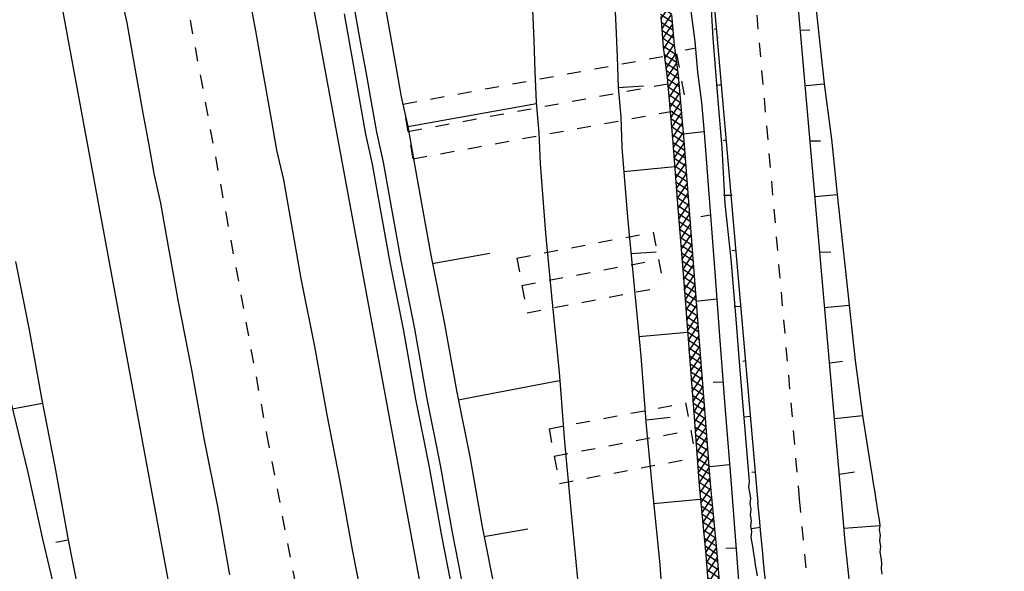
# Model space of a CAD drawing. Extents: x 447827 to 448299, y 438389 to 439851.
# Tile 54 of 116: x 447999 to 448035, y 439147 to 439166. Entities that reach past the tile are written whole.
import ezdxf

# ---------------------------------------------------------------- set-up
doc = ezdxf.new("R2010")
doc.units = 0
doc.header["$LTSCALE"] = 2
doc.header["$MEASUREMENT"] = 0
for name, pattern in [('ACAD_ISO05W100', [0.5, 0.25, -0.25]), ('ACAD_ISO10W100W', [0.5, 0.25, -0.25]), ('AUSGEZOGEN', [0]), ('PUNKTX2', [0.5, 0.25, -0.25])]:
    doc.linetypes.add(name, pattern=pattern)
doc.layers.get('0').update_dxf_attribs({"linetype": 'AUSGEZOGEN'})
for name, color, linetype in [('DB-Bahnachse', 7, 'CONTINUOUS'), ('DB-Boeschungen', 15, 'CONTINUOUS'), ('DB-Gleisachsen', 7, 'CONTINUOUS'), ('DB-GRABEN', 15, 'AUSGEZOGEN'), ('DB-HZV-Stützscheiben', 15, 'CONTINUOUS'), ('DB-Ingenieurbauwerke', 15, 'CONTINUOUS'), ('DB-Kabelanlagen', 15, 'CONTINUOUS'), ('DB-Weg-Boeschungen', 15, 'CONTINUOUS'), ('DB-Wege', 15, 'CONTINUOUS'), ('FBRTOP', 250, 'AUSGEZOGEN')]:
    doc.layers.add(name, color=color, linetype=linetype)

# ---------------------------------------------------------------- blocks, each defined once
blk = doc.blocks.new('*X346')
at = {"color": 0, "linetype": 'ByBlock'}
for p, q in [((-9349, -157629), (-9125, -157406)), ((-8914, -157822), (-9347, -157389)), ((-9202, -157800), (-8829, -157428)), ((-8564, -157854), (-9003, -157415)), ((-8906, -157823), (-8539, -157456)), ((-8211, -157888), (-8655, -157444)), ((-8614, -157849), (-8249, -157484)), ((-8324, -157877), (-7958, -157512)), ((-7859, -157922), (-8303, -157478)), ((-8034, -157905), (-7668, -157539)), ((-7507, -157956), (-7951, -157512)), ((-7744, -157933), (-7378, -157567)), ((-7155, -157990), (-7599, -157546)), ((-7453, -157961), (-7088, -157595)), ((-6803, -158024), (-7246, -157580)), ((-7163, -157989), (-6798, -157623)), ((-6451, -158058), (-6894, -157614)), ((-6873, -158017), (-6507, -157651)), ((-6099, -158092), (-6542, -157648)), ((-9258, -157796), (-9349, -157705)), ((-6583, -158045), (-6217, -157679)), ((-6292, -158073), (-5930, -157711)), ((-5734, -158138), (-6190, -157682)), ((-6003, -158102), (-5649, -157748)), ((-5368, -158186), (-5830, -157724)), ((-5722, -158139), (-5368, -157785)), ((-5001, -158235), (-5463, -157772)), ((-5441, -158176), (-5087, -157822)), ((-5160, -158214), (-4806, -157859)), ((-4635, -158283), (-5097, -157821)), ((-4879, -158251), (-4521, -157893)), ((-4282, -158317), (-4730, -157869)), ((-4597, -158286), (-4231, -157921)), ((-3930, -158351), (-4374, -157907)), ((-4307, -158314), (-3941, -157949)), ((-3578, -158385), (-4022, -157941)), ((-4016, -158342), (-3651, -157977)), ((-3726, -158370), (-3360, -158005)), ((-3226, -158419), (-3670, -157975)), ((-2873, -158454), (-3318, -158009)), ((-3436, -158398), (-3071, -158033)), ((-3146, -158427), (-2781, -158062)), ((-2520, -158489), (-2965, -158044)), ((-2856, -158455), (-2492, -158090)), ((-2167, -158523), (-2611, -158079)), ((-2567, -158484), (-2202, -158119)), ((-2277, -158513), (-1913, -158148)), ((-1814, -158558), (-2258, -158114)), ((-1988, -158541), (-1622, -158176)), ((-1461, -158592), (-1905, -158149)), ((-1698, -158569), (-1332, -158204)), ((-1109, -158626), (-1553, -158182)), ((-1407, -158597), (-1042, -158232)), ((-757, -158660), (-1201, -158216)), ((-1117, -158625), (-752, -158260)), ((-401, -158698), (-849, -158250)), ((-827, -158653), (-462, -158289)), ((-537, -158681), (-181, -158326)), ((-34, -158747), (-497, -158284)), ((-255, -158717), (100, -158363)), ((332, -158795), (-130, -158333)), ((26, -158755), (381, -158400)), ((699, -158844), (237, -158381)), ((307, -158792), (662, -158437)), ((588, -158829), (944, -158473)), ((1059, -158885), (603, -158430)), ((869, -158866), (1234, -158501)), ((1411, -158919), (967, -158475)), ((1159, -158895), (1524, -158529)), ((1763, -158953), (1320, -158509)), ((1449, -158923), (1815, -158557)), ((2115, -158987), (1672, -158543)), ((1739, -158951), (2105, -158585)), ((2467, -159021), (2024, -158577)), ((2030, -158979), (2395, -158613)), ((2320, -159007), (2685, -158641)), ((2820, -159055), (2376, -158611)), ((2610, -159035), (2976, -158669)), ((3172, -159089), (2728, -158645)), ((2900, -159063), (3266, -158697)), ((3524, -159123), (3080, -158679)), ((3190, -159091), (3556, -158725)), ((3876, -159157), (3432, -158713)), ((3481, -159119), (3846, -158753)), ((3771, -159146), (4137, -158781)), ((4228, -159191), (3785, -158747)), ((4061, -159174), (4427, -158809)), ((4580, -159224), (4137, -158781)), ((4351, -159202), (4717, -158837)), ((4932, -159258), (4489, -158815)), ((4642, -159230), (5007, -158865)), ((5289, -159297), (4841, -158849)), ((4932, -159258), (5294, -158896)), ((5649, -159339), (5195, -158885)), ((5220, -159289), (5579, -158929)), ((5505, -159322), (5864, -158962)), ((6009, -159380), (5555, -158927)), ((5790, -159355), (6149, -158996)), ((6369, -159422), (5915, -158968)), ((6075, -159388), (6434, -159029)), ((6729, -159464), (6275, -159010)), ((6360, -159421), (6720, -159062)), ((7089, -159505), (6635, -159052)), ((6645, -159454), (7005, -159095)), ((6930, -159487), (7290, -159128)), ((7449, -159547), (6995, -159094)), ((7216, -159520), (7575, -159161)), ((7808, -159589), (7355, -159135)), ((7501, -159553), (7860, -159194)), ((8148, -159611), (7715, -159177)), ((7786, -159586), (8145, -159227)), ((8473, -159617), (8075, -159219)), ((8081, -159609), (8432, -159258)), ((8393, -159616), (8730, -159279)), ((8798, -159624), (8432, -159258)), ((8705, -159622), (9027, -159300)), ((9205, -159713), (8774, -159282)), ((8950, -159695), (9324, -159321)), ((9552, -159741), (9117, -159306)), ((9247, -159716), (9615, -159348)), ((9913, -159785), (9459, -159330)), ((9541, -159740), (9899, -159382)), ((10275, -159828), (9819, -159372)), ((9825, -159774), (10183, -159416)), ((10636, -159871), (10181, -159416)), ((8863, -159689), (8800, -159626)), ((10109, -159808), (10467, -159450)), ((10393, -159843), (10752, -159484)), ((10996, -159913), (10543, -159459)), ((10678, -159876), (11037, -159517)), ((11356, -159955), (10903, -159501)), ((10963, -159909), (11323, -159550)), ((11248, -159942), (11608, -159583)), ((11716, -159996), (11263, -159543)), ((11534, -159975), (11893, -159616)), ((12076, -160038), (11622, -159585)), ((11819, -160008), (12178, -159649)), ((12436, -160080), (11982, -159626)), ((12104, -160041), (12463, -159682)), ((12792, -160118), (12342, -159668)), ((12389, -160074), (12749, -159714)), ((12674, -160107), (13047, -159735)), ((13042, -160050), (12702, -159710)), ((13042, -160058), (13344, -159756)), ((13048, -159738), (13046, -159735)), ((13476, -160166), (13048, -159738)), ((13267, -160151), (13641, -159777)), ((13819, -160190), (13388, -159759)), ((14041, -160094), (13730, -159783)), ((12970, -160130), (13042, -160058)), ((13134, -160142), (13042, -160050)), ((13564, -160172), (13934, -159802)), ((13860, -160195), (14043, -160011)), ((14179, -160232), (14041, -160094)), ((14043, -160011), (14219, -159835)), ((14539, -160274), (14085, -159820)), ((14145, -160228), (14504, -159869)), ((14430, -160261), (14789, -159902)), ((14899, -160315), (14445, -159862)), ((14715, -160294), (15044, -159965)), ((15041, -160139), (14805, -159903)), ((15000, -160327), (15038, -160289))]:
    blk.add_line(p, q, dxfattribs=at)
blk = doc.blocks.new('*X347')
at = {"color": 0, "linetype": 'ByBlock'}
for p, q in [((15038, -160289), (15359, -159968)), ((15259, -160357), (15041, -160139)), ((15044, -159965), (15074, -159935)), ((15619, -160399), (15165, -159945)), ((15285, -160360), (15645, -160001)), ((15979, -160440), (15525, -159987)), ((15570, -160393), (15930, -160034)), ((15856, -160426), (16213, -160068)), ((16342, -160486), (15885, -160029)), ((16140, -160460), (16496, -160104)), ((16706, -160531), (16247, -160073)), ((16422, -160496), (16779, -160139)), ((17069, -160577), (16611, -160118)), ((16705, -160531), (17062, -160175)), ((17433, -160622), (16975, -160164)), ((16988, -160566), (17345, -160210)), ((17271, -160602), (17627, -160245)), ((17797, -160668), (17338, -160209)), ((17554, -160637), (17910, -160281)), ((18160, -160713), (17702, -160255)), ((17837, -160673), (18193, -160316)), ((18524, -160759), (18066, -160300)), ((18119, -160708), (18476, -160351)), ((18402, -160743), (18759, -160387)), ((18888, -160804), (18429, -160346)), ((18685, -160779), (19041, -160422)), ((19251, -160850), (18793, -160391)), ((18968, -160814), (19324, -160458)), ((19615, -160895), (19157, -160437)), ((19251, -160849), (19607, -160493)), ((19979, -160941), (19520, -160482)), ((19533, -160885), (19890, -160528)), ((19816, -160920), (20173, -160564)), ((20343, -160986), (19884, -160528)), ((20099, -160956), (20456, -160599)), ((20706, -161032), (20248, -160573)), ((20382, -160991), (20738, -160634)), ((21070, -161077), (20611, -160619)), ((20665, -161026), (21021, -160670)), ((20948, -161062), (21304, -160705)), ((21434, -161123), (20975, -160664)), ((21230, -161097), (21587, -160741)), ((21797, -161168), (21339, -160710)), ((21513, -161132), (21870, -160776)), ((22161, -161214), (21703, -160755)), ((21796, -161168), (22153, -160811)), ((22525, -161259), (22066, -160801)), ((22079, -161203), (22435, -160847)), ((22888, -161305), (22430, -160846)), ((22362, -161239), (22718, -160882)), ((22644, -161274), (23001, -160917)), ((23252, -161350), (22794, -160892)), ((22927, -161309), (23284, -160953)), ((23616, -161395), (23157, -160937)), ((23210, -161345), (23567, -160988)), ((23493, -161380), (23849, -161024)), ((23979, -161441), (23521, -160983)), ((23776, -161416), (24131, -161060)), ((24343, -161486), (23886, -161029)), ((24059, -161451), (24413, -161096)), ((24707, -161532), (24250, -161075)), ((24341, -161486), (24696, -161132)), ((25070, -161577), (24615, -161122)), ((24624, -161522), (24978, -161168)), ((24907, -161557), (25260, -161204)), ((25434, -161623), (24979, -161168)), ((25190, -161592), (25543, -161240)), ((25798, -161668), (25344, -161214)), ((25473, -161628), (25825, -161275)), ((26162, -161714), (25708, -161261)), ((25756, -161663), (26108, -161311)), ((26038, -161699), (26390, -161346)), ((26527, -161761), (26072, -161307)), ((26321, -161735), (26673, -161382)), ((26891, -161807), (26436, -161352)), ((26603, -161770), (26956, -161417)), ((27256, -161853), (26800, -161398)), ((26885, -161806), (27239, -161453)), ((27620, -161900), (27164, -161443)), ((27167, -161842), (27522, -161488)), ((27450, -161878), (27805, -161523)), ((27985, -161946), (27527, -161489)), ((27732, -161914), (28087, -161559)), ((28349, -161992), (27891, -161534)), ((28014, -161950), (28370, -161594)), ((28707, -162032), (28255, -161580)), ((28297, -161986), (28657, -161625)), ((28582, -162018), (28945, -161656)), ((29062, -162069), (28614, -161621)), ((28870, -162049), (29233, -161686)), ((29418, -162106), (28970, -161658)), ((29158, -162079), (29521, -161716)), ((29773, -162144), (29325, -161696)), ((29446, -162109), (29809, -161746)), ((30129, -162181), (29681, -161733)), ((29734, -162139), (30097, -161777)), ((30022, -162170), (30385, -161807)), ((30484, -162218), (30036, -161770)), ((30310, -162200), (30673, -161837)), ((30840, -162255), (30392, -161808)), ((30598, -162230), (30960, -161868)), ((31202, -162299), (30747, -161845)), ((30886, -162260), (31243, -161903)), ((31565, -162345), (31107, -161886)), ((31169, -162295), (31526, -161939)), ((31452, -162331), (31617, -162165)), ((31618, -162079), (31471, -161932)), ((31617, -162165), (31806, -161977)), ((31929, -162390), (31618, -162079)), ((31735, -162366), (32091, -162009)), ((31806, -161977), (31809, -161974)), ((32293, -162436), (31834, -161977)), ((31834, -161977), (31834, -161977)), ((32018, -162401), (32374, -162045)), ((32614, -162439), (32198, -162023)), ((32301, -162437), (32618, -162119)), ((32618, -162124), (32562, -162068)), ((32614, -162441), (32940, -162116)), ((32618, -162119), (32657, -162080)), ((33020, -162527), (32618, -162124)), ((32866, -162507), (33223, -162151)), ((33384, -162572), (32925, -162114)), ((33149, -162543), (33506, -162186)), ((33614, -162484), (33289, -162159)), ((33715, -162614), (34071, -162257)), ((33758, -162252), (33788, -162222)), ((34475, -162709), (34016, -162250)), ((32583, -162472), (32614, -162441)), ((32656, -162481), (32614, -162439)), ((33432, -162578), (33615, -162395)), ((33747, -162618), (33647, -162518)), ((34111, -162663), (33741, -162293)), ((33997, -162649), (34354, -162292)), ((34280, -162684), (34637, -162328)), ((34838, -162754), (34380, -162296)), ((34563, -162720), (34920, -162363)), ((35202, -162800), (34744, -162341)), ((34846, -162755), (35202, -162399)), ((35566, -162845), (35107, -162387)), ((35129, -162790), (35485, -162434)), ((35412, -162826), (35768, -162469)), ((35930, -162891), (35471, -162432)), ((35694, -162861), (36051, -162505)), ((36293, -162936), (35835, -162478)), ((35977, -162897), (36334, -162540)), ((36657, -162982), (36198, -162523)), ((36260, -162932), (36617, -162575)), ((36543, -162967), (36899, -162611)), ((37021, -163027), (36562, -162569)), ((37384, -163073), (36926, -162614)), ((36826, -163003), (37182, -162646)), ((37109, -163038), (37465, -162682)), ((37748, -163118), (37290, -162660)), ((37391, -163073), (37748, -162717)), ((37860, -162912), (37653, -162705)), ((37674, -163109), (37860, -162923)), ((37860, -162923), (38031, -162752)), ((38112, -163164), (37860, -162912)), ((37957, -163144), (38314, -162788)), ((38475, -163209), (38017, -162751)), ((38240, -163180), (38596, -162823)), ((38839, -163255), (38381, -162796)), ((38523, -163215), (38860, -162877)), ((38859, -162956), (38744, -162842)), ((38857, -163199), (39162, -162894)), ((39203, -163300), (38859, -162956)), ((38860, -162877), (38879, -162858)), ((39088, -163286), (39445, -162929)), ((39566, -163345), (39108, -162887)), ((39371, -163321), (39728, -162965)), ((39855, -163316), (39472, -162933)), ((39859, -163001), (39835, -162978)), ((38805, -163250), (38857, -163199)), ((39654, -163356), (39857, -163153)), ((39930, -163391), (39855, -163316)), ((39857, -163153), (40010, -163000)), ((40294, -163436), (39859, -163001)), ((39937, -163392), (40293, -163035)), ((40658, -163482), (40199, -163023)), ((40220, -163427), (40576, -163071)), ((40502, -163463), (40681, -163283)), ((40681, -163188), (40563, -163069))]:
    blk.add_line(p, q, dxfattribs=at)

msp = doc.modelspace()

# ---------------------------------------------------------------- linework, layer by layer
at = {"layer": 'DB-Bahnachse', "linetype": 'ACAD_ISO10W100W'}
for p, q in [((448005.183, 439167.458), (448006.648, 439159.542)), ((448006.648, 439159.542), (448008.121, 439151.577)), ((448008.121, 439151.577), (448009.634, 439143.67))]:
    msp.add_line(p, q, dxfattribs=at)
at = {"layer": 'DB-Boeschungen', "linetype": 'Continuous'}
for p, q in [((448012.382, 439166.966), (448012.575, 439165.883)), ((448017.685, 439166.846), (448017.731, 439165.737)), ((448012.575, 439165.883), (448012.769, 439164.8)), ((448017.731, 439165.737), (448017.777, 439164.628)), ((448012.769, 439164.8), (448012.962, 439163.717)), ((448017.777, 439164.628), (448017.823, 439163.518)), ((448012.962, 439163.717), (448013.205, 439162.643)), ((448017.823, 439163.518), (448017.918, 439162.418)), ((448013.205, 439162.643), (448017.831, 439163.469)), ((448013.205, 439162.643), (448013.398, 439161.56)), ((448017.918, 439162.418), (448017.963, 439161.309)), ((448013.398, 439161.56), (448013.591, 439160.477)), ((448017.963, 439161.309), (448018.157, 439158.804)), ((448013.591, 439160.477), (448014.031, 439158.016)), ((448018.157, 439158.804), (448018.399, 439156.307)), ((448014.031, 439158.016), (448014.511, 439155.613)), ((448014.083, 439157.721), (448016.151, 439158.09)), ((447999.089, 439157.786), (447999.577, 439155.334)), ((448018.399, 439156.307), (448018.642, 439153.811)), ((448014.511, 439155.613), (448014.95, 439153.152)), ((447999.577, 439155.334), (448000.017, 439152.873)), ((448018.642, 439153.811), (448018.835, 439151.306)), ((448015.012, 439152.808), (448018.645, 439153.507)), ((448014.95, 439153.152), (448015.439, 439150.7)), ((447998.943, 439152.63), (447999.53, 439150.195)), ((448000.052, 439152.676), (447998.969, 439152.482)), ((448000.017, 439152.873), (448000.505, 439150.42)), ((448018.835, 439151.306), (448019.069, 439148.859)), ((448000.505, 439150.42), (448000.954, 439147.91)), ((448015.439, 439150.7), (448015.878, 439148.239)), ((447999.53, 439150.195), (448000.068, 439147.752)), ((448019.069, 439148.859), (448019.311, 439146.363)), ((448000.945, 439147.959), (448001.442, 439145.458)), ((448015.878, 439148.239), (448016.367, 439145.786)), ((448015.94, 439147.894), (448017.515, 439148.175)), ((448000.068, 439147.752), (448000.655, 439145.317)), ((448000.98, 439147.762), (448000.537, 439147.683))]:
    msp.add_line(p, q, dxfattribs=at)
at = {"layer": 'DB-Gleisachsen', "linetype": 'Continuous'}
for p, q in [((448002.849, 439167.447), (448003.091, 439166.373)), ((448007.521, 439167.164), (448007.715, 439166.082)), ((448003.091, 439166.373), (448003.285, 439165.29)), ((448007.715, 439166.082), (448007.908, 439164.999)), ((448003.285, 439165.29), (448003.478, 439164.208)), ((448007.908, 439164.999), (448008.101, 439163.916)), ((448003.478, 439164.208), (448003.671, 439163.125)), ((448008.101, 439163.916), (448008.295, 439162.833)), ((448003.671, 439163.125), (448003.865, 439162.042)), ((448008.295, 439162.833), (448008.479, 439161.799)), ((448003.865, 439162.042), (448004.058, 439160.959)), ((448008.479, 439161.799), (448008.722, 439160.725)), ((448004.058, 439160.959), (448004.301, 439159.885)), ((448008.722, 439160.725), (448008.915, 439159.642)), ((448004.301, 439159.885), (448004.494, 439158.802)), ((448008.915, 439159.642), (448009.355, 439157.181)), ((448004.494, 439158.802), (448004.934, 439156.341)), ((448009.355, 439157.181), (448009.843, 439154.729)), ((448004.934, 439156.341), (448005.422, 439153.889)), ((448009.843, 439154.729), (448010.283, 439152.268)), ((448005.422, 439153.889), (448005.862, 439151.428)), ((448010.283, 439152.268), (448010.772, 439149.816)), ((448005.862, 439151.428), (448006.35, 439148.975)), ((448010.772, 439149.816), (448011.211, 439147.355)), ((448006.35, 439148.975), (448006.79, 439146.514)), ((448011.211, 439147.355), (448011.7, 439144.902))]:
    msp.add_line(p, q, dxfattribs=at)
at = {"layer": 'DB-GRABEN', "linetype": 'Continuous'}
for p, q in [((448020.639, 439167.374), (448020.684, 439166.264)), ((448023.383, 439166.797), (448023.527, 439165.705)), ((448022.3, 439166.604), (448022.395, 439165.503)), ((448022.694, 439166.674), (448022.789, 439165.573)), ((448020.684, 439166.264), (448020.73, 439165.155)), ((448023.527, 439165.705), (448023.622, 439164.605)), ((448022.395, 439165.503), (448022.539, 439164.411)), ((448022.789, 439165.573), (448022.933, 439164.482)), ((448023.522, 439165.45), (448023.177, 439165.389)), ((448020.73, 439165.155), (448020.776, 439164.046)), ((448023.622, 439164.605), (448023.766, 439163.513)), ((448022.539, 439164.411), (448022.634, 439163.311)), ((448022.933, 439164.482), (448023.028, 439163.381)), ((448020.776, 439164.046), (448021.679, 439164.106)), ((448020.776, 439164.046), (448020.862, 439162.995)), ((448023.766, 439163.513), (448023.861, 439162.413)), ((448022.634, 439163.311), (448022.729, 439162.211)), ((448023.028, 439163.381), (448023.123, 439162.281)), ((448020.862, 439162.995), (448020.908, 439161.885)), ((448023.105, 439162.379), (448023.852, 439162.462)), ((448022.729, 439162.211), (448022.922, 439159.705)), ((448023.123, 439162.281), (448023.316, 439159.776)), ((448023.861, 439162.413), (448024.054, 439159.908)), ((448020.908, 439161.885), (448021.101, 439159.38)), ((448020.959, 439161.031), (448022.806, 439161.209)), ((448022.922, 439159.705), (448023.116, 439157.2)), ((448023.316, 439159.776), (448023.509, 439157.271)), ((448024.054, 439159.908), (448024.248, 439157.403)), ((448021.101, 439159.38), (448021.344, 439156.884)), ((448024.084, 439159.456), (448023.74, 439159.394)), ((448021.231, 439158.083), (448022.135, 439158.143)), ((448023.116, 439157.2), (448023.309, 439154.695)), ((448023.509, 439157.271), (448023.703, 439154.766)), ((448024.248, 439157.403), (448024.432, 439154.947)), ((448021.344, 439156.884), (448021.586, 439154.388)), ((448023.569, 439156.367), (448024.316, 439156.45)), ((448021.512, 439155.086), (448023.262, 439155.246)), ((448023.309, 439154.695), (448023.502, 439152.19)), ((448023.703, 439154.766), (448023.887, 439152.31)), ((448024.432, 439154.947), (448024.626, 439152.442)), ((448021.586, 439154.388), (448021.78, 439151.883)), ((448024.548, 439153.444), (448024.195, 439153.432)), ((448021.794, 439152.088), (448022.639, 439152.189)), ((448023.502, 439152.19), (448023.687, 439149.735)), ((448023.887, 439152.31), (448024.081, 439149.805)), ((448024.626, 439152.442), (448024.819, 439149.937)), ((448021.78, 439151.883), (448022.022, 439149.387)), ((448024.074, 439150.413), (448024.772, 439150.487)), ((448023.687, 439149.735), (448023.929, 439147.238)), ((448024.081, 439149.805), (448024.323, 439147.309)), ((448024.819, 439149.937), (448025.012, 439147.432)), ((448022.022, 439149.387), (448022.265, 439146.89)), ((448022.026, 439149.082), (448023.726, 439149.234)), ((448023.929, 439147.238), (448024.123, 439144.733)), ((448024.323, 439147.309), (448024.517, 439144.804)), ((448025.004, 439147.481), (448024.65, 439147.469)), ((448025.012, 439147.432), (448025.206, 439144.927)), ((448022.265, 439146.89), (448022.458, 439144.385))]:
    msp.add_line(p, q, dxfattribs=at)
at = {"layer": 'DB-HZV-Stützscheiben', "linetype": 'PUNKTX2'}
for p, q in [((448013.036, 439163.454), (448022.871, 439165.259)), ((448022.871, 439165.259), (448023.232, 439163.292)), ((448013.397, 439161.487), (448013.036, 439163.454)), ((448013.397, 439161.487), (448023.232, 439163.292)), ((448017.121, 439157.912), (448022.033, 439158.844)), ((448022.033, 439158.844), (448022.406, 439156.879)), ((448017.121, 439157.912), (448017.494, 439155.947)), ((448017.494, 439155.947), (448022.406, 439156.879)), ((448018.282, 439151.77), (448023.194, 439152.703)), ((448023.194, 439152.703), (448023.567, 439150.738)), ((448018.282, 439151.77), (448018.655, 439149.806)), ((448018.655, 439149.806), (448023.567, 439150.738))]:
    msp.add_line(p, q, dxfattribs=at)
at = {"layer": 'DB-HZV-Stützscheiben', "linetype": 'ACAD_ISO05W100'}
for p, q in [((448013.216, 439162.471), (448023.052, 439164.276)), ((448017.307, 439156.929), (448022.219, 439157.862)), ((448018.468, 439150.788), (448023.381, 439151.721))]:
    msp.add_line(p, q, dxfattribs=at)
at = {"layer": 'DB-Ingenieurbauwerke', "linetype": 'Continuous'}
for p, q in [((448004.428, 439196.009), (448013.947, 439144.543)), ((447995.667, 439194.444), (448005.205, 439142.871))]:
    msp.add_line(p, q, dxfattribs=at)
at = {"layer": 'DB-Kabelanlagen', "linetype": 'Continuous'}
for p, q in [((448010.905, 439166.702), (448011.099, 439165.619)), ((448011.299, 439166.772), (448011.492, 439165.689)), ((448011.492, 439165.689), (448011.686, 439164.607)), ((448011.099, 439165.619), (448011.292, 439164.536)), ((448011.686, 439164.607), (448011.879, 439163.524)), ((448011.292, 439164.536), (448011.485, 439163.453)), ((448011.879, 439163.524), (448012.072, 439162.441)), ((448011.485, 439163.453), (448011.679, 439162.371)), ((448011.679, 439162.371), (448011.921, 439161.296)), ((448012.072, 439162.441), (448012.315, 439161.367)), ((448011.921, 439161.296), (448012.115, 439160.214)), ((448012.315, 439161.367), (448012.508, 439160.284)), ((448012.115, 439160.214), (448012.554, 439157.753)), ((448012.508, 439160.284), (448012.948, 439157.823)), ((448012.554, 439157.753), (448013.043, 439155.3)), ((448012.948, 439157.823), (448013.437, 439155.371)), ((448013.437, 439155.371), (448013.876, 439152.909)), ((448013.043, 439155.3), (448013.482, 439152.839)), ((448013.876, 439152.909), (448014.365, 439150.457)), ((448013.482, 439152.839), (448013.971, 439150.387)), ((448014.365, 439150.457), (448014.795, 439148.045)), ((448013.971, 439150.387), (448014.41, 439147.926)), ((448014.41, 439147.926), (448014.899, 439145.474)), ((448014.795, 439148.045), (448015.284, 439145.593))]:
    msp.add_line(p, q, dxfattribs=at)
at = {"layer": 'DB-Weg-Boeschungen', "linetype": 'Continuous'}
for p, q in [((448027.752, 439168.161), (448027.966, 439166.17)), ((448024.058, 439167.829), (448024.173, 439165.822)), ((448024.324, 439166.15), (448024.225, 439166.134)), ((448027.316, 439166.117), (448027.669, 439166.123)), ((448027.966, 439166.17), (448028.18, 439164.179)), ((448024.173, 439165.822), (448024.33, 439163.873)), ((448024.321, 439165.846), (448024.371, 439165.853)), ((448024.33, 439163.873), (448024.495, 439161.874)), ((448024.489, 439164.151), (448024.34, 439164.127)), ((448027.53, 439164.126), (448028.18, 439164.179)), ((448028.18, 439164.179), (448028.443, 439162.195)), ((448024.653, 439162.152), (448024.554, 439162.136)), ((448027.694, 439162.127), (448028.048, 439162.133)), ((448028.443, 439162.195), (448028.657, 439160.204)), ((448024.495, 439161.874), (448024.61, 439159.867)), ((448024.867, 439160.161), (448024.563, 439160.163)), ((448027.859, 439160.129), (448028.657, 439160.204)), ((448028.657, 439160.204), (448028.871, 439158.213)), ((448024.61, 439159.867), (448024.824, 439157.876)), ((448028.871, 439158.213), (448029.085, 439156.222)), ((448024.824, 439157.876), (448024.989, 439155.877)), ((448025.032, 439158.162), (448024.876, 439158.188)), ((448028.024, 439158.13), (448028.427, 439158.143)), ((448025.197, 439156.163), (448024.942, 439156.174)), ((448028.188, 439156.131), (448029.085, 439156.222)), ((448029.085, 439156.222), (448029.299, 439154.231)), ((448024.989, 439155.877), (448025.153, 439153.878)), ((448025.353, 439154.214), (448025.255, 439154.198)), ((448028.402, 439154.14), (448028.847, 439154.21)), ((448029.299, 439154.231), (448029.563, 439152.248)), ((448025.153, 439153.878), (448025.318, 439151.88)), ((448025.518, 439152.215), (448025.321, 439152.184)), ((448028.567, 439152.141), (448029.563, 439152.248)), ((448029.563, 439152.248), (448029.875, 439150.273)), ((448025.318, 439151.88), (448025.483, 439149.881)), ((448025.683, 439150.216), (448025.584, 439150.2)), ((448028.732, 439150.142), (448029.275, 439150.228)), ((448029.875, 439150.273), (448029.907, 439150.075)), ((448029.907, 439150.075), (448029.938, 439149.878)), ((448025.483, 439149.881), (448025.465, 439149.675)), ((448029.938, 439149.878), (448029.969, 439149.68)), ((448025.465, 439149.675), (448025.496, 439149.478)), ((448025.496, 439149.478), (448025.527, 439149.28)), ((448029.969, 439149.68), (448030.001, 439149.482)), ((448030.001, 439149.482), (448030.032, 439149.285)), ((448025.527, 439149.28), (448025.509, 439149.075)), ((448025.509, 439149.075), (448025.54, 439148.877)), ((448030.032, 439149.285), (448030.063, 439149.087)), ((448030.063, 439149.087), (448030.094, 439148.89)), ((448025.54, 439148.877), (448025.522, 439148.672)), ((448025.522, 439148.672), (448025.554, 439148.475)), ((448030.094, 439148.89), (448030.126, 439148.692)), ((448030.126, 439148.692), (448030.157, 439148.495)), ((448025.554, 439148.475), (448025.535, 439148.269)), ((448025.535, 439148.269), (448025.567, 439148.072)), ((448028.889, 439148.193), (448030.188, 439148.297)), ((448030.157, 439148.495), (448030.188, 439148.297)), ((448030.188, 439148.297), (448030.162, 439148.141)), ((448025.567, 439148.072), (448025.549, 439147.866)), ((448025.897, 439148.225), (448025.551, 439148.17)), ((448030.162, 439148.141), (448030.194, 439147.944)), ((448030.194, 439147.944), (448030.176, 439147.738)), ((448025.549, 439147.866), (448025.58, 439147.669)), ((448025.58, 439147.669), (448025.611, 439147.471)), ((448030.176, 439147.738), (448030.207, 439147.541)), ((448025.611, 439147.471), (448025.642, 439147.274)), ((448025.642, 439147.274), (448025.674, 439147.076)), ((448030.207, 439147.541), (448030.189, 439147.335)), ((448030.189, 439147.335), (448030.22, 439147.138)), ((448025.674, 439147.076), (448025.705, 439146.879)), ((448025.705, 439146.879), (448025.736, 439146.681)), ((448030.22, 439147.138), (448030.251, 439146.94)), ((448030.251, 439146.94), (448030.233, 439146.735)), ((448025.736, 439146.681), (448025.768, 439146.483)), ((448030.233, 439146.735), (448030.264, 439146.538))]:
    msp.add_line(p, q, dxfattribs=at)
at = {"layer": 'DB-Wege', "linetype": 'ACAD_ISO05W100'}
msp.add_line((448023.136, 439196.536), (448027.285, 439149.256), dxfattribs=at)
at = {"layer": 'DB-Wege', "linetype": 'Continuous'}
for p, q in [((448024.63, 439196.667), (448028.779, 439149.387)), ((448021.641, 439196.404), (448025.791, 439149.125))]:
    msp.add_line(p, q, dxfattribs=at)
for major_axis, start_param, end_param in [((-39.734, 194.483), 1.456805, 1.547304), ((-40.351, 197.419), 1.456723, 1.547223)]:
    msp.add_ellipse((448226.519, 439166.742), major_axis=major_axis, ratio=1, start_param=start_param, end_param=end_param, dxfattribs=at)
at = {"layer": 'DB-Wege', "linetype": 'ACAD_ISO05W100'}
msp.add_ellipse((448226.519, 439166.742), major_axis=(-40.022, 195.955), ratio=1, start_param=1.456869, end_param=1.547369, dxfattribs=at)
at = {"layer": 'FBRTOP'}
for points in [[(448034.372, 439384.926, -0.000001), (448050.087, 439286.169, -0.000002), (448057.944, 439236.79), (448081.515, 439088.654, 0.000001), (448091.337, 439026.931, -0.000001), (448101.158, 438965.207, -0.000001), (448105.087, 438940.518, 0.000002), (448109.015, 438915.828, 0.000007), (448110.98, 438903.483, -0.000017)], [(448068.197, 439390.308, -0.000001), (448083.912, 439291.551, -0.000002), (448091.769, 439242.172), (448115.34, 439094.036, 0.000001), (448125.161, 439032.313, -0.000001), (448134.983, 438970.589, -0.000001), (448138.911, 438945.9, 0.000002), (448142.84, 438921.21, 0.000007), (448144.804, 438908.866, -0.000017)]]:
    msp.add_lwpolyline(points, format="xyb", dxfattribs=at)

# ---------------------------------------------------------------- block references
at = {"layer": 'DB-GRABEN', "linetype": 'Continuous', "xscale": 0.001000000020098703, "yscale": 0.0009999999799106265, "zscale": 0.001, "rotation": 281.5433552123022}
for name in ['*X346', '*X347']:
    msp.add_blockref(name, (448176.724, 439210.001), dxfattribs=at)

doc.saveas('drawing.dxf')
